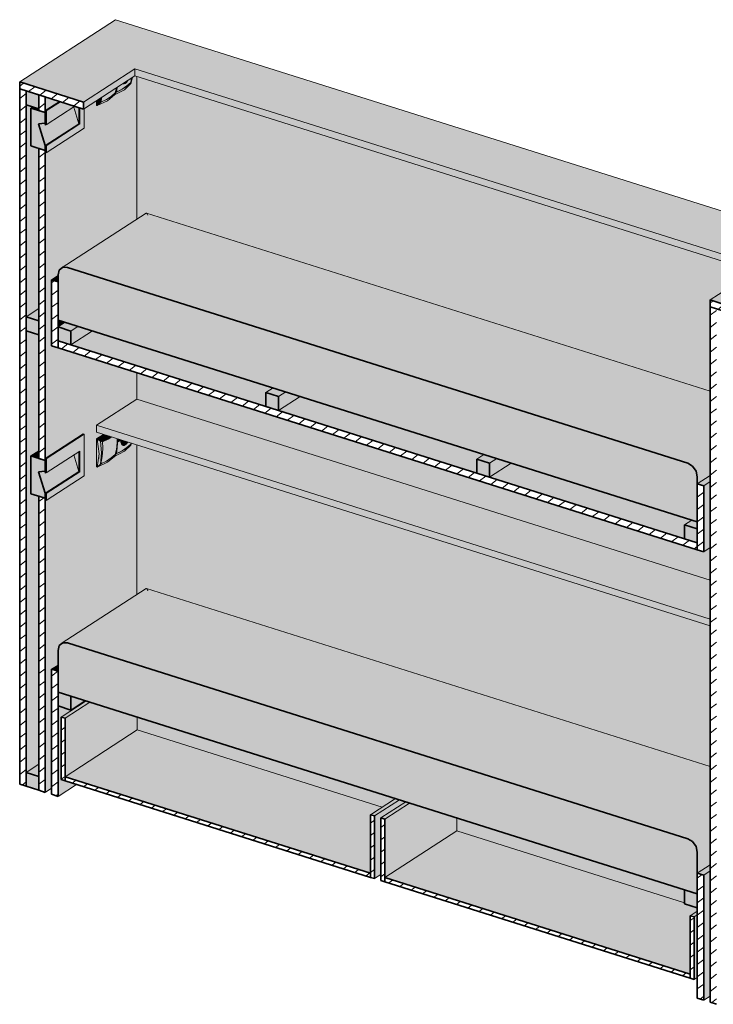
# Model space of a CAD drawing. Header units: centimetres. Extents: x 11682 to 15279, y -243 to 11866.
# Tile 10 of 13: x 13863 to 14041, y 1849 to 2101. Entities that reach past the tile are written whole.
import ezdxf

# ---------------------------------------------------------------- set-up
doc = ezdxf.new("R2010")
doc.units = ezdxf.units.CM
doc.layers.add('A-GENM', color=13, linetype='Continuous', lineweight=18)
doc.layers.add('E-ELEC-FIXT', color=91, linetype='Continuous', lineweight=18)
pattern_1 = [(37.662, (124843.323, 63795.087), (-1.449587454, 2.034158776), [])]

# ---------------------------------------------------------------- blocks, each defined once
blk = doc.blocks.new('FURN_Sp_Lozko 2-02Nrozk - E25-LZ-01-10197810-E25-LZ-02 Copy 1')
at = {"layer": 'A-GENM'}
for points in [[(16542.01, 2028.03), (16566.63, 2043.99), (16384.59, 2101.47), (16359.97, 2085.51), (16376.37, 2080.33), (16389.54, 2088.87), (16550.27, 2038.13), (16537.09, 2029.59), (16540.59, 2028.49)], [(16376.37, 2078.55), (16389.54, 2087.09), (16389.54, 2088.87), (16376.37, 2080.33), (16376.37, 2078.61)], [(16548.42, 2036.93), (16550.27, 2038.13), (16389.54, 2088.87), (16389.54, 2087.09), (16547.62, 2037.18)], [(16388.51, 2085.07), (16388.88, 2086.66), (16388.67, 2086.52), (16388.52, 2085.16), (16388.51, 2085.08)], [(16384.29, 2082.22), (16385.86, 2082.92), (16386.89, 2083.52), (16387.91, 2084.38), (16388.51, 2085.12), (16388.51, 2085.3), (16386.75, 2083.94), (16384.72, 2082.82), (16384.31, 2082.24)], [(16384.29, 2082.22), (16384.76, 2082.91), (16384.84, 2084.04), (16384.77, 2083.98), (16384.44, 2082.59), (16384.3, 2082.24)], [(16388.53, 2085.31), (16388.51, 2085.34), (16388.51, 2085.32)], [(16379.84, 2079.45), (16380.21, 2081.04), (16379.7, 2080.71), (16379.7, 2079.49), (16379.84, 2079.45)], [(16379.84, 2079.45), (16380.7, 2080.27), (16380.8, 2081.42), (16380.21, 2081.04), (16379.84, 2079.45)], [(16379.85, 2079.46), (16381.28, 2080.03), (16382.61, 2080.75), (16383.53, 2081.43), (16384.3, 2082.24), (16384.47, 2082.68), (16383.31, 2081.71), (16382.15, 2080.96), (16380.69, 2080.23), (16379.88, 2079.48)], [(16364.89, 2078.15), (16364.89, 2078.61), (16363.31, 2079.11), (16362.84, 2078.8), (16364.84, 2078.17)], [(16366.53, 2067.95), (16366.53, 2069.23), (16364.84, 2074.75), (16366.53, 2074.89), (16366.53, 2077.63), (16362.84, 2078.8), (16362.84, 2069.12), (16365.21, 2068.37)], [(16366.53, 2069.23), (16375.12, 2074.8), (16373.82, 2079.06), (16366.77, 2074.5), (16366.53, 2074.58), (16366.53, 2074.89), (16364.84, 2074.75), (16365.05, 2074.05)], [(16366.77, 2078.07), (16370.42, 2080.43), (16370.17, 2080.51), (16366.53, 2078.14)], [(16375.12, 2074.8), (16375.12, 2078.94), (16374.12, 2079.26), (16373.82, 2079.06), (16375.09, 2074.89)], [(16375.37, 2074.72), (16375.37, 2078.87), (16375.12, 2078.94), (16375.12, 2074.8)], [(16380.69, 2080.23), (16380.75, 2080.28), (16380.7, 2080.28), (16380.7, 2080.27)], [(16366.77, 2069.15), (16375.37, 2074.72), (16375.12, 2074.8), (16366.53, 2069.23)], [(16370.53, 2037.69), (16371.04, 2037.96), (16371.63, 2038.04), (16372.27, 2037.93), (16392.88, 2051.29), (16392.69, 2051.69), (16392.51, 2051.88), (16392.31, 2051.81), (16370.89, 2037.93)], [(16531.35, 1987.7), (16537.09, 1991.42), (16537.09, 2005.76), (16392.88, 2051.29), (16372.27, 2037.93), (16516.37, 1992.43)], [(16537.09, 2005.76), (16537.09, 2006.23), (16392.51, 2051.88), (16392.69, 2051.69), (16392.88, 2051.29), (16518.93, 2011.49)], [(16369.81, 2034.25), (16369.81, 2035.83), (16368.17, 2034.76)], [(16533.81, 1972.65), (16533.81, 1984.25), (16533.73, 1984.97), (16533.48, 1985.69), (16533.09, 1986.37), (16532.58, 1986.95), (16531.99, 1987.41), (16531.35, 1987.7), (16372.1, 2037.96), (16371.63, 2038.04), (16370.98, 2037.93), (16370.53, 2037.69), (16370.14, 2037.26), (16369.89, 2036.7), (16369.81, 2035.83), (16369.81, 2024.44), (16516.37, 1978.16)], [(16364.89, 2024.21), (16364.89, 2027.37), (16361.61, 2025.24), (16364.16, 2024.44)], [(16369.81, 2022.65), (16371.66, 2023.85), (16369.81, 2024.44)], [(16373.09, 2018.05), (16378.64, 2021.65), (16374.94, 2022.82), (16373.09, 2021.62), (16373.09, 2021.21)], [(16426.39, 2001.22), (16431.94, 2004.82), (16428.24, 2005.99), (16426.39, 2004.79)], [(16537.09, 1947.75), (16537.09, 1957.68), (16390, 2004.12), (16379.7, 1997.45), (16516.37, 1954.3)], [(16366.77, 1988.83), (16376.51, 1995.14), (16376.27, 1995.22), (16366.53, 1988.91)], [(16366.77, 1978.13), (16376.51, 1984.44), (16376.51, 1995.14), (16366.77, 1988.83), (16366.77, 1985.26), (16375.37, 1990.83), (16375.37, 1985.48), (16366.77, 1979.91), (16366.77, 1978.88)], [(16537.09, 1945.97), (16537.09, 1947.75), (16379.7, 1997.45), (16379.7, 1995.66), (16516.37, 1952.51)], [(16379.84, 1993.89), (16381.34, 1994.5), (16382.1, 1994.91), (16381.5, 1995.1), (16379.7, 1993.93)], [(16379.84, 1986.7), (16380.23, 1988.4), (16380.35, 1990.24), (16380.23, 1991.99), (16379.84, 1993.89), (16379.7, 1993.93), (16379.7, 1986.74), (16379.84, 1986.7)], [(16380.69, 1993.37), (16382.83, 1994.52), (16382.97, 1994.63), (16382.1, 1994.91), (16381.09, 1994.39), (16379.84, 1993.89), (16380.66, 1993.39)], [(16379.84, 1986.7), (16380.7, 1987.52), (16380.94, 1990.35), (16380.66, 1993.39), (16379.84, 1993.89), (16380.24, 1991.86), (16380.35, 1990.04), (16380.19, 1988.19), (16379.84, 1986.7)], [(16384.29, 1989.47), (16384.75, 1990.12), (16384.99, 1993.05), (16384.97, 1993.05), (16384.92, 1992.39), (16384.72, 1991.01), (16384.47, 1989.93), (16384.3, 1989.5)], [(16388.51, 1992.32), (16388.63, 1992.85), (16388.55, 1992.87), (16388.51, 1992.33)], [(16364.89, 1988.92), (16364.89, 1990.89), (16362.84, 1989.56), (16364.84, 1988.93)], [(16375.12, 1985.56), (16375.12, 1990.67), (16373.82, 1989.83), (16375.09, 1985.66)], [(16375.37, 1985.48), (16375.37, 1990.83), (16375.12, 1990.67), (16375.12, 1985.56)], [(16384.29, 1989.47), (16385.85, 1990.17), (16386.89, 1990.77), (16387.91, 1991.63), (16388.51, 1992.37), (16388.51, 1992.55), (16386.75, 1991.19), (16384.72, 1990.07), (16384.31, 1989.5)], [(16388.53, 1992.56), (16388.51, 1992.59), (16388.51, 1992.57)], [(16533.81, 1984.25), (16537.09, 1986.37), (16537.09, 1991.42), (16531.35, 1987.7), (16531.99, 1987.41), (16532.58, 1986.95), (16533.09, 1986.37), (16533.48, 1985.69), (16533.74, 1984.9)], [(16366.53, 1978.72), (16366.53, 1979.99), (16364.84, 1985.52), (16366.53, 1985.66), (16366.53, 1988.4), (16362.84, 1989.56), (16362.84, 1979.88), (16365.21, 1979.13)], [(16366.53, 1979.99), (16375.12, 1985.56), (16373.82, 1989.83), (16366.77, 1985.26), (16366.53, 1985.34), (16366.53, 1985.66), (16364.84, 1985.52), (16365.05, 1984.82)], [(16379.85, 1986.71), (16381.28, 1987.28), (16382.53, 1987.95), (16383.53, 1988.68), (16384.3, 1989.5), (16384.47, 1989.93), (16383.31, 1988.96), (16382.15, 1988.21), (16380.69, 1987.49), (16379.88, 1986.73)], [(16480.51, 1984.13), (16486.06, 1987.73), (16482.36, 1988.9), (16480.51, 1987.7), (16480.51, 1985.35)], [(16366.77, 1979.91), (16375.37, 1985.48), (16375.12, 1985.56), (16366.53, 1979.99)], [(16380.69, 1987.49), (16380.75, 1987.53), (16380.7, 1987.53), (16380.69, 1987.5)], [(16533.81, 1982.46), (16537.09, 1984.59), (16537.09, 1986.37), (16533.81, 1984.25)], [(16535.45, 1981.95), (16537.09, 1983.01), (16537.09, 1984.59), (16533.81, 1982.46)], [(16535.45, 1965), (16537.09, 1966.07), (16537.09, 1983.01), (16535.45, 1981.95), (16535.45, 1967.3)], [(16370.53, 1941.38), (16371.04, 1941.64), (16371.63, 1941.72), (16372.27, 1941.61), (16392.88, 1954.97), (16392.69, 1955.37), (16392.51, 1955.56), (16392.31, 1955.49), (16370.89, 1941.61)], [(16531.35, 1891.38), (16537.09, 1895.1), (16537.09, 1909.44), (16392.88, 1954.97), (16372.27, 1941.61), (16526.3, 1892.98)], [(16537.09, 1909.44), (16537.09, 1909.91), (16392.51, 1955.56), (16392.69, 1955.37), (16392.88, 1954.97), (16533.81, 1910.48)], [(16533.81, 1877.23), (16533.81, 1887.93), (16533.73, 1888.65), (16533.48, 1889.37), (16533.09, 1890.05), (16532.58, 1890.64), (16531.99, 1891.09), (16531.35, 1891.38), (16372.1, 1941.64), (16371.63, 1941.72), (16370.98, 1941.61), (16370.53, 1941.38), (16370.14, 1940.95), (16369.89, 1940.38), (16369.81, 1939.71), (16369.81, 1929.01), (16533.49, 1877.33)], [(16369.81, 1934.36), (16369.81, 1935.94), (16368.17, 1934.88)], [(16373.09, 1924.41), (16376.79, 1926.81), (16373.09, 1927.98)], [(16369.81, 1902.26), (16374.53, 1905.32), (16370.63, 1906.55), (16370.63, 1922.6), (16377.01, 1926.74), (16376.79, 1926.81), (16373.09, 1924.41), (16369.81, 1925.44), (16369.81, 1903.29)], [(16371.61, 1907.31), (16390.11, 1919.29), (16390.11, 1922.6), (16378, 1926.43), (16371.61, 1922.29), (16371.61, 1911.33)], [(16452.96, 1899.45), (16456.39, 1901.67), (16390.11, 1922.6), (16390.11, 1919.29), (16452.63, 1899.55)], [(16450.01, 1882.55), (16450.01, 1897.54), (16452.96, 1899.45), (16390.11, 1919.29), (16371.61, 1907.31), (16447.9, 1883.22)], [(16364.89, 1907.38), (16364.89, 1910.54), (16361.61, 1908.41)], [(16450.99, 1881.17), (16452.63, 1882.24), (16452.63, 1896.71), (16459.02, 1900.85), (16457.38, 1901.36), (16450.99, 1897.23), (16450.99, 1881.42)], [(16453.62, 1881.42), (16472.11, 1893.4), (16472.11, 1896.71), (16460, 1900.54), (16453.62, 1896.4), (16453.62, 1882.55)], [(16530.53, 1874.96), (16530.53, 1878.27), (16472.11, 1896.71), (16472.11, 1893.4), (16528.84, 1875.49)], [(16533.81, 1887.93), (16537.09, 1890.06), (16537.09, 1895.1), (16531.35, 1891.38), (16531.99, 1891.09), (16532.58, 1890.64), (16533.09, 1890.05), (16533.49, 1889.36), (16533.73, 1888.65)], [(16532.01, 1856.66), (16532.01, 1871.65), (16533.81, 1872.82), (16533.81, 1873.66), (16530.53, 1874.7), (16530.53, 1874.96), (16472.11, 1893.4), (16453.62, 1881.42), (16527.77, 1858)], [(16533.81, 1882.58), (16537.09, 1884.71), (16537.09, 1890.06), (16533.81, 1887.93), (16533.81, 1884.24)], [(16535.45, 1882.06), (16537.09, 1883.13), (16537.09, 1884.71), (16533.81, 1882.58)], [(16535.45, 1849.96), (16537.09, 1851.02), (16537.09, 1883.13), (16535.45, 1882.06), (16535.45, 1856.66)], [(16532.99, 1855.28), (16533.81, 1855.81), (16533.81, 1871.87), (16532.99, 1871.34), (16532.99, 1856.66)]]:
    blk.add_hatch(color=256, dxfattribs=at).paths.add_polyline_path(points)
h = blk.add_hatch(color=256, dxfattribs=at)
h.paths.add_polyline_path([(16366.53, 1903.29), (16368.17, 1904.36), (16368.17, 1934.88), (16369.81, 1935.94), (16369.81, 1939.71), (16369.89, 1940.38), (16370.16, 1940.97), (16370.53, 1941.38), (16390, 1954), (16390, 1992.41), (16388.63, 1992.84), (16388.5, 1992.32), (16387.71, 1991.43), (16386.86, 1990.76), (16385.68, 1990.07), (16384.29, 1989.47), (16383.47, 1988.63), (16382.42, 1987.89), (16381.19, 1987.24), (16379.84, 1986.7), (16379.7, 1986.74), (16379.7, 1993.93), (16381.5, 1995.1), (16379.7, 1995.66), (16379.7, 1997.45), (16390, 2004.12), (16390, 2010.93), (16368.17, 2017.82), (16368.17, 2034.76), (16369.81, 2035.83), (16369.81, 2036.03), (16369.89, 2036.7), (16370.14, 2037.26), (16370.53, 2037.69), (16390, 2050.32), (16390, 2086.94), (16389.54, 2087.09), (16388.88, 2086.66), (16388.5, 2085.07), (16387.71, 2084.18), (16386.86, 2083.51), (16385.68, 2082.82), (16384.29, 2082.22), (16383.47, 2081.38), (16382.42, 2080.64), (16381.16, 2079.98), (16379.84, 2079.45), (16379.7, 2079.49), (16379.7, 2080.71), (16376.51, 2078.64), (16376.51, 2073.68), (16366.77, 2067.36), (16366.53, 2067.44), (16366.53, 1988.91), (16376.27, 1995.22), (16376.51, 1995.14), (16376.51, 1984.44), (16366.77, 1978.13), (16366.53, 1978.21), (16366.53, 1904.85)])
h.paths.add_polyline_path([(16366.53, 2078.14), (16370.17, 2080.51), (16366.53, 2081.66), (16366.53, 2078.55)])
h = blk.add_hatch(color=256, dxfattribs=at)
h.paths.add_polyline_path([(16537.09, 1909.91), (16537.09, 1945.97), (16390, 1992.41), (16390, 1954), (16392.36, 1955.53), (16392.51, 1955.56), (16533.81, 1910.95)])
h.paths.add_polyline_path([(16537.09, 1957.68), (16537.09, 1966.07), (16535.45, 1965), (16390, 2010.93), (16390, 2004.12), (16520.46, 1962.93)])
h.paths.add_polyline_path([(16537.09, 2006.23), (16537.09, 2029.59), (16548.42, 2036.93), (16390, 2086.94), (16390, 2050.32), (16392.36, 2051.84), (16392.51, 2051.88), (16519.42, 2011.81)])
h = blk.add_hatch(dxfattribs=at)
h.set_pattern_fill('FP_5', color=256, style=0, pattern_type=2)
h.set_pattern_definition(pattern_1)
h.paths.add_polyline_path([(16542.01, 2026.25), (16542.01, 2028.03), (16537.09, 2029.59), (16537.09, 2027.8), (16541.8, 2026.32)])
h.paths.add_polyline_path([(16376.37, 2078.55), (16376.37, 2080.33), (16359.97, 2085.51), (16359.97, 2083.73), (16376.19, 2078.61)])
h = blk.add_hatch(dxfattribs=at)
h.set_pattern_fill('FP_5', color=256, style=0, pattern_type=2)
h.set_pattern_definition(pattern_1)
h.paths.add_polyline_path([(16361.61, 1904.85), (16361.61, 2083.21), (16359.97, 2083.73), (16359.97, 1905.36)])
h = blk.add_hatch(color=256, dxfattribs=at)
h.paths.add_polyline_path([(16384.75, 2082.86), (16384.98, 2083.02), (16384.76, 2082.91)])
h.paths.add_polyline_path([(16386.33, 2083.71), (16386.95, 2084.06), (16387.32, 2084.35), (16386.48, 2083.81)])
h = blk.add_hatch(color=256, dxfattribs=at)
h.paths.add_polyline_path([(16364.89, 1903.81), (16364.89, 1907.38), (16361.61, 1908.41), (16361.61, 1904.85)])
h.paths.add_polyline_path([(16364.89, 2020.64), (16364.89, 2024.21), (16361.61, 2025.24), (16361.61, 2021.68)])
h.paths.add_polyline_path([(16364.89, 2078.61), (16364.89, 2082.18), (16361.61, 2083.21), (16361.61, 2079.64), (16364.84, 2078.62)])
h = blk.add_hatch(dxfattribs=at)
h.set_pattern_fill('FP_5', color=256, style=0, pattern_type=2)
h.set_pattern_definition(pattern_1)
h.paths.add_polyline_path([(16366.53, 1903.29), (16366.53, 1978.72), (16364.89, 1979.23), (16364.89, 1903.81)])
h.paths.add_polyline_path([(16366.53, 1988.4), (16366.53, 2067.95), (16364.89, 2068.47), (16364.89, 1988.92)])
h.paths.add_polyline_path([(16366.53, 2077.63), (16366.53, 2081.66), (16364.89, 2082.18), (16364.89, 2078.15), (16365.16, 2078.07)])
h = blk.add_hatch(color=256, dxfattribs=at)
h.paths.add_polyline_path([(16361.61, 1908.41), (16364.89, 1910.54), (16364.89, 1979.23), (16362.84, 1979.88), (16362.84, 1989.56), (16364.89, 1990.89), (16364.89, 2020.64), (16361.61, 2021.68), (16361.61, 1917.4)])
h.paths.add_polyline_path([(16361.61, 2025.24), (16364.89, 2027.37), (16364.89, 2068.47), (16362.84, 2069.12), (16362.84, 2078.8), (16363.31, 2079.11), (16361.61, 2079.64), (16361.61, 2032.89)])
h = blk.add_hatch(color=256, dxfattribs=at)
h.paths.add_polyline_path([(16366.77, 2067.36), (16376.51, 2073.68), (16376.51, 2078.64), (16376.37, 2078.55), (16375.37, 2078.87), (16375.37, 2074.72), (16366.77, 2069.15), (16366.77, 2067.87)])
h.paths.add_polyline_path([(16366.77, 2074.5), (16374.12, 2079.26), (16370.42, 2080.43), (16366.77, 2078.07), (16366.77, 2074.72)])
h = blk.add_hatch(color=256, dxfattribs=at)
h.paths.add_polyline_path([(16366.77, 2067.36), (16366.77, 2069.15), (16366.53, 2069.23), (16366.53, 2067.44), (16366.6, 2067.42)])
h.paths.add_polyline_path([(16366.77, 2074.5), (16366.77, 2078.07), (16366.53, 2078.14), (16366.53, 2074.58)])
h = blk.add_hatch(dxfattribs=at)
h.set_pattern_fill('FP_5', color=256, style=0, pattern_type=2)
h.set_pattern_definition(pattern_1)
h.paths.add_polyline_path([(16369.81, 2017.3), (16369.81, 2034.25), (16368.17, 2034.76), (16368.17, 2017.82), (16368.58, 2017.69)])
h = blk.add_hatch(dxfattribs=at)
h.set_pattern_fill('FP_5', color=256, style=0, pattern_type=2)
h.set_pattern_definition(pattern_1)
h.paths.add_polyline_path([(16538.73, 1848.92), (16538.73, 2027.29), (16537.09, 2027.8), (16537.09, 1849.44)])
h = blk.add_hatch(color=256, dxfattribs=at)
h.paths.add_polyline_path([(16533.81, 1970.87), (16533.81, 1972.65), (16532.38, 1973.11), (16530.53, 1971.91), (16531.35, 1971.65)])
h.paths.add_polyline_path([(16480.51, 1987.7), (16482.36, 1988.9), (16479.08, 1989.94), (16477.23, 1988.74), (16480.51, 1987.7)])
h.paths.add_polyline_path([(16426.39, 2004.79), (16428.24, 2005.99), (16424.96, 2007.02), (16423.11, 2005.82)])
h.paths.add_polyline_path([(16373.09, 2021.62), (16374.94, 2022.82), (16371.66, 2023.85), (16369.81, 2022.65), (16372.44, 2021.82)])
h = blk.add_hatch(color=256, dxfattribs=at)
h.paths.add_polyline_path([(16533.81, 1967.3), (16533.81, 1970.87), (16530.53, 1971.91), (16530.53, 1968.34)])
h.paths.add_polyline_path([(16480.51, 1984.13), (16480.51, 1987.7), (16477.23, 1988.74), (16477.23, 1985.17)])
h.paths.add_polyline_path([(16426.39, 2001.22), (16426.39, 2004.79), (16423.11, 2005.82), (16423.11, 2002.26)])
h.paths.add_polyline_path([(16373.09, 2018.05), (16373.09, 2021.62), (16369.81, 2022.65), (16369.81, 2019.09)])
h = blk.add_hatch(color=256, dxfattribs=at)
h.paths.add_polyline_path([(16530.53, 1968.34), (16530.53, 1971.91), (16532.38, 1973.11), (16486.06, 1987.73), (16480.51, 1984.13), (16530.11, 1968.47)])
h.paths.add_polyline_path([(16477.23, 1985.17), (16477.23, 1988.74), (16479.08, 1989.94), (16431.94, 2004.82), (16426.39, 2001.22), (16476.67, 1985.35)])
h.paths.add_polyline_path([(16423.11, 2002.26), (16423.11, 2005.82), (16424.96, 2007.02), (16378.64, 2021.65), (16373.09, 2018.05), (16415.09, 2004.79)])
h = blk.add_hatch(dxfattribs=at)
h.set_pattern_fill('FP_5', color=256, style=0, pattern_type=2)
h.set_pattern_definition(pattern_1)
h.paths.add_polyline_path([(16533.81, 1965.52), (16533.81, 1967.3), (16369.81, 2019.09), (16369.81, 2017.3), (16528.17, 1967.3)])
h = blk.add_hatch(color=256, dxfattribs=at)
h.paths.add_polyline_path([(16384.75, 1990.12), (16384.98, 1990.27), (16384.76, 1990.17)])
h.paths.add_polyline_path([(16386.33, 1990.96), (16387, 1991.35), (16387.22, 1991.54), (16386.48, 1991.06)])
h = blk.add_hatch(color=256, dxfattribs=at)
h.paths.add_polyline_path([(16366.77, 1978.13), (16366.77, 1979.91), (16366.53, 1979.99), (16366.53, 1978.21)])
h.paths.add_polyline_path([(16366.77, 1985.26), (16366.77, 1988.83), (16366.53, 1988.91), (16366.53, 1985.34), (16366.59, 1985.32)])
h = blk.add_hatch(dxfattribs=at)
h.set_pattern_fill('FP_5', color=256, style=0, pattern_type=2)
h.set_pattern_definition(pattern_1)
h.paths.add_polyline_path([(16535.45, 1965), (16535.45, 1981.95), (16533.81, 1982.46), (16533.81, 1965.52)])
h = blk.add_hatch(dxfattribs=at)
h.set_pattern_fill('FP_5', color=256, style=0, pattern_type=2)
h.set_pattern_definition(pattern_1)
h.paths.add_polyline_path([(16369.81, 1902.26), (16369.81, 1934.36), (16368.17, 1934.88), (16368.17, 1902.78)])
h = blk.add_hatch(color=256, dxfattribs=at)
h.paths.add_polyline_path([(16533.81, 1873.66), (16533.81, 1877.23), (16530.53, 1878.27), (16530.53, 1874.7), (16533.49, 1873.77)])
h.paths.add_polyline_path([(16373.09, 1924.41), (16373.09, 1927.98), (16369.81, 1929.01), (16369.81, 1925.44), (16372.27, 1924.67)])
h = blk.add_hatch(color=256, dxfattribs=at)
h.paths.add_polyline_path([(16450.99, 1897.23), (16457.38, 1901.36), (16456.39, 1901.67), (16450.01, 1897.54)])
h.paths.add_polyline_path([(16371.61, 1922.29), (16378, 1926.43), (16377.01, 1926.74), (16370.63, 1922.6)])
h = blk.add_hatch(dxfattribs=at)
h.set_pattern_fill('FP_5', color=256, style=0, pattern_type=2)
h.set_pattern_definition(pattern_1)
h.paths.add_polyline_path([(16450.99, 1881.17), (16450.99, 1897.23), (16450.01, 1897.54), (16450.01, 1881.48), (16450.23, 1881.42)])
h.paths.add_polyline_path([(16371.61, 1906.24), (16371.61, 1922.29), (16370.63, 1922.6), (16370.63, 1906.55), (16371.25, 1906.35)])
h = blk.add_hatch(dxfattribs=at)
h.set_pattern_fill('FP_5', color=256, style=0, pattern_type=2)
h.set_pattern_definition(pattern_1)
h.paths.add_polyline_path([(16450.01, 1881.48), (16450.01, 1882.55), (16371.61, 1907.31), (16371.61, 1906.24), (16447.9, 1882.15)])
h = blk.add_hatch(color=256, dxfattribs=at)
h.paths.add_polyline_path([(16532.99, 1871.34), (16533.81, 1871.87), (16533.81, 1872.82), (16532.01, 1871.65)])
h.paths.add_polyline_path([(16453.62, 1896.4), (16460, 1900.54), (16459.02, 1900.85), (16452.63, 1896.71)])
h = blk.add_hatch(dxfattribs=at)
h.set_pattern_fill('FP_5', color=256, style=0, pattern_type=2)
h.set_pattern_definition(pattern_1)
h.paths.add_polyline_path([(16532.99, 1855.28), (16532.99, 1871.34), (16532.01, 1871.65), (16532.01, 1855.59)])
h.paths.add_polyline_path([(16453.62, 1880.34), (16453.62, 1896.4), (16452.63, 1896.71), (16452.63, 1880.66)])
h = blk.add_hatch(dxfattribs=at)
h.set_pattern_fill('FP_5', color=256, style=0, pattern_type=2)
h.set_pattern_definition(pattern_1)
h.paths.add_polyline_path([(16535.45, 1849.96), (16535.45, 1882.06), (16533.81, 1882.58), (16533.81, 1850.48)])
h = blk.add_hatch(dxfattribs=at)
h.set_pattern_fill('FP_5', color=256, style=0, pattern_type=2)
h.set_pattern_definition(pattern_1)
h.paths.add_polyline_path([(16532.01, 1855.59), (16532.01, 1856.66), (16453.62, 1881.42), (16453.62, 1880.34), (16528.62, 1856.66)])
for p, q in [((16384.59, 2101.47), (16359.97, 2085.51)), ((16566.63, 2043.99), (16384.59, 2101.47)), ((16376.37, 2080.33), (16389.54, 2088.87)), ((16389.54, 2087.09), (16389.54, 2088.87)), ((16389.54, 2088.87), (16550.27, 2038.13)), ((16389.54, 2087.09), (16376.37, 2078.55)), ((16388.89, 2086.66), (16388.51, 2085.07)), ((16548.42, 2036.93), (16389.54, 2087.09)), ((16390, 2050.32), (16390, 2086.94)), ((16384.91, 2084.02), (16384.75, 2082.86)), ((16388.06, 2084.88), (16388.53, 2085.31)), ((16388.53, 2085.31), (16388.5, 2085.32)), ((16388.5, 2085.32), (16388.53, 2085.31)), ((16388.51, 2085.07), (16388.53, 2085.31)), ((16388.51, 2085.16), (16388.51, 2085.07)), ((16388.53, 2085.31), (16388.59, 2085.71)), ((16379.84, 2079.45), (16380.22, 2081.04)), ((16380.85, 2081.39), (16380.69, 2080.23)), ((16384.75, 2082.86), (16384.29, 2082.22)), ((16384.29, 2082.22), (16384.75, 2082.86)), ((16384.29, 2082.22), (16384.47, 2082.68)), ((16384.47, 2082.68), (16384.29, 2082.22)), ((16384.75, 2082.86), (16386.01, 2083.49)), ((16363.31, 2079.11), (16362.84, 2078.8)), ((16366.53, 2078.14), (16370.17, 2080.51)), ((16370.42, 2080.43), (16366.77, 2078.07)), ((16366.77, 2074.5), (16374.12, 2079.26)), ((16373.82, 2079.06), (16375.12, 2074.8)), ((16375.12, 2074.8), (16375.12, 2078.94)), ((16375.12, 2074.8), (16375.12, 2078.94)), ((16375.37, 2078.87), (16375.37, 2074.72)), ((16376.51, 2073.68), (16376.51, 2078.64)), ((16379.7, 2080.71), (16379.7, 2079.49)), ((16379.7, 2079.49), (16379.84, 2079.45)), ((16379.84, 2079.45), (16379.7, 2079.49)), ((16380.69, 2080.23), (16379.84, 2079.45)), ((16380.44, 2080), (16380.69, 2080.23)), ((16380.69, 2080.23), (16380.95, 2080.35)), ((16366.53, 2069.23), (16375.12, 2074.8)), ((16366.53, 2069.23), (16375.12, 2074.8)), ((16375.37, 2074.72), (16366.77, 2069.15)), ((16366.77, 2067.36), (16376.51, 2073.68)), ((16375.12, 2074.8), (16375.37, 2074.72)), ((16392.39, 2051.87), (16370.64, 2037.77)), ((16537.09, 2006.23), (16392.49, 2051.88)), ((16550.27, 2038.13), (16537.09, 2029.59)), ((16369.81, 2035.83), (16368.17, 2034.76)), ((16361.61, 2025.24), (16364.89, 2027.37)), ((16371.66, 2023.85), (16369.81, 2022.65)), ((16373.09, 2021.62), (16374.94, 2022.82)), ((16378.64, 2021.65), (16373.09, 2018.05)), ((16390, 2004.12), (16390, 2010.93)), ((16424.96, 2007.02), (16423.11, 2005.82)), ((16426.39, 2004.79), (16428.24, 2005.99)), ((16390, 2004.12), (16379.7, 1997.45)), ((16537.09, 1957.68), (16390, 2004.12)), ((16431.94, 2004.82), (16426.39, 2001.22)), ((16366.53, 1988.91), (16376.27, 1995.22)), ((16376.51, 1995.14), (16366.77, 1988.83)), ((16376.51, 1995.14), (16376.27, 1995.22)), ((16376.51, 1984.44), (16376.51, 1995.14)), ((16379.7, 1997.45), (16537.09, 1947.75)), ((16379.7, 1995.66), (16379.7, 1997.45)), ((16537.09, 1945.97), (16379.7, 1995.66)), ((16381.5, 1995.1), (16379.7, 1993.93)), ((16379.7, 1993.93), (16379.7, 1986.74)), ((16379.84, 1993.89), (16379.7, 1993.93)), ((16379.7, 1993.93), (16379.84, 1993.89)), ((16379.84, 1993.89), (16382.13, 1994.9)), ((16379.84, 1993.89), (16380.69, 1993.37)), ((16380.69, 1993.37), (16380.41, 1993.54)), ((16388.66, 1992.83), (16388.51, 1992.32)), ((16388.53, 1992.56), (16388.58, 1992.86)), ((16364.89, 1990.89), (16362.84, 1989.56)), ((16366.77, 1985.26), (16375.37, 1990.83)), ((16375.12, 1985.56), (16375.12, 1990.67)), ((16375.12, 1985.56), (16375.12, 1990.67)), ((16375.37, 1990.83), (16375.37, 1985.48)), ((16384.75, 1990.12), (16384.29, 1989.47)), ((16384.29, 1989.47), (16384.75, 1990.12)), ((16384.75, 1990.12), (16386.01, 1990.74)), ((16388.06, 1992.13), (16388.53, 1992.56)), ((16388.53, 1992.56), (16388.5, 1992.57)), ((16388.5, 1992.57), (16388.53, 1992.56)), ((16388.51, 1992.32), (16388.53, 1992.56)), ((16388.51, 1992.41), (16388.51, 1992.32)), ((16390, 1954), (16390, 1992.41)), ((16373.82, 1989.83), (16375.12, 1985.56)), ((16380.69, 1987.49), (16380.95, 1987.6)), ((16384.29, 1989.47), (16384.47, 1989.93)), ((16384.47, 1989.93), (16384.29, 1989.47)), ((16479.08, 1989.94), (16477.23, 1988.74)), ((16480.51, 1987.7), (16482.36, 1988.9)), ((16486.06, 1987.73), (16480.51, 1984.13)), ((16366.53, 1979.99), (16375.12, 1985.56)), ((16366.53, 1979.99), (16375.12, 1985.56)), ((16375.37, 1985.48), (16366.77, 1979.91)), ((16375.12, 1985.56), (16375.37, 1985.48)), ((16379.7, 1986.74), (16379.84, 1986.7)), ((16379.84, 1986.7), (16379.7, 1986.74)), ((16380.69, 1987.49), (16379.84, 1986.7)), ((16380.44, 1987.25), (16380.69, 1987.49)), ((16366.77, 1978.13), (16376.51, 1984.44)), ((16537.09, 1984.59), (16533.81, 1982.46)), ((16535.45, 1981.95), (16537.09, 1983.01)), ((16532.38, 1973.11), (16530.53, 1971.91)), ((16537.09, 1966.07), (16535.45, 1965)), ((16392.39, 1955.55), (16370.64, 1941.45)), ((16537.09, 1909.91), (16392.49, 1955.57)), ((16368.17, 1934.88), (16369.81, 1935.94)), ((16377.01, 1926.74), (16370.63, 1922.6)), ((16371.61, 1922.29), (16378, 1926.43)), ((16376.79, 1926.81), (16373.09, 1924.41)), ((16390.11, 1919.29), (16390.11, 1922.6)), ((16390.11, 1919.29), (16371.61, 1907.31)), ((16452.96, 1899.45), (16390.11, 1919.29)), ((16361.61, 1908.41), (16364.89, 1910.54)), ((16366.53, 1903.29), (16368.17, 1904.36)), ((16374.53, 1905.32), (16369.81, 1902.26)), ((16456.39, 1901.67), (16450.01, 1897.54)), ((16450.99, 1897.23), (16457.38, 1901.36)), ((16459.02, 1900.85), (16452.63, 1896.71)), ((16453.62, 1896.4), (16460, 1900.54)), ((16472.11, 1893.4), (16472.11, 1896.71)), ((16472.11, 1893.4), (16453.62, 1881.42)), ((16530.53, 1874.96), (16472.11, 1893.4)), ((16533.81, 1882.58), (16537.09, 1884.71)), ((16452.63, 1882.24), (16450.99, 1881.17)), ((16535.45, 1882.06), (16537.09, 1883.13)), ((16533.81, 1872.82), (16532.01, 1871.65)), ((16532.99, 1871.34), (16533.81, 1871.87)), ((16533.81, 1855.81), (16532.99, 1855.28)), ((16537.09, 1851.02), (16535.45, 1849.96))]:
    blk.add_line(p, q, dxfattribs=at)
at = {"layer": 'A-GENM', "lineweight": 35}
for p, q in [((16376.37, 2080.33), (16359.97, 2085.51)), ((16359.97, 2085.51), (16359.97, 2083.73)), ((16361.61, 2083.21), (16359.97, 2083.73)), ((16359.97, 2083.73), (16359.97, 1905.36)), ((16359.97, 2083.73), (16376.37, 2078.55)), ((16361.61, 1904.85), (16361.61, 2083.21)), ((16361.61, 2083.21), (16361.61, 2079.64)), ((16364.89, 2082.18), (16361.61, 2083.21)), ((16366.53, 2081.66), (16364.89, 2082.18)), ((16364.89, 2082.18), (16364.89, 2078.15)), ((16364.89, 2078.61), (16364.89, 2082.18)), ((16366.53, 2077.63), (16366.53, 2081.66)), ((16361.61, 2079.64), (16364.89, 2078.61)), ((16366.53, 2077.63), (16362.84, 2078.8)), ((16362.84, 2078.8), (16362.84, 2069.12)), ((16376.37, 2078.55), (16376.37, 2080.33)), ((16364.89, 2078.15), (16366.53, 2077.63)), ((16366.77, 2078.07), (16366.53, 2078.14)), ((16366.53, 2078.14), (16366.53, 2074.58)), ((16366.53, 2074.89), (16366.53, 2077.63)), ((16366.77, 2074.5), (16366.77, 2078.07)), ((16364.84, 2074.75), (16366.53, 2074.89)), ((16366.53, 2069.23), (16364.84, 2074.75)), ((16366.53, 2074.58), (16366.77, 2074.5)), ((16362.84, 2069.12), (16366.53, 2067.95)), ((16366.53, 2067.95), (16364.89, 2068.47)), ((16364.89, 2068.47), (16364.89, 1988.92)), ((16366.53, 2067.95), (16366.53, 2069.23)), ((16366.77, 2069.15), (16366.53, 2069.23)), ((16366.53, 2069.23), (16366.53, 2067.44)), ((16366.77, 2067.36), (16366.77, 2069.15)), ((16366.53, 1988.4), (16366.53, 2067.95)), ((16366.53, 2067.44), (16366.77, 2067.36)), ((16369.81, 2036.03), (16369.81, 2024.44)), ((16531.35, 1987.7), (16372.27, 2037.93)), ((16369.81, 2034.25), (16368.17, 2034.76)), ((16368.17, 2034.76), (16368.17, 2017.82)), ((16369.81, 2017.3), (16369.81, 2034.25)), ((16542.01, 2028.03), (16537.09, 2029.59)), ((16537.09, 2029.59), (16537.09, 2027.8)), ((16538.73, 2027.29), (16537.09, 2027.8)), ((16537.09, 2027.8), (16537.09, 1849.44)), ((16537.09, 2027.8), (16542.01, 2026.25)), ((16361.61, 2025.24), (16361.61, 2021.68)), ((16364.89, 2024.21), (16361.61, 2025.24)), ((16364.89, 2020.64), (16364.89, 2024.21)), ((16369.81, 2024.44), (16533.81, 1972.65)), ((16361.61, 2021.68), (16364.89, 2020.64)), ((16373.09, 2021.62), (16369.81, 2022.65)), ((16369.81, 2022.65), (16369.81, 2019.09)), ((16373.09, 2018.05), (16373.09, 2021.62)), ((16369.81, 2019.09), (16373.09, 2018.05)), ((16533.81, 1967.3), (16369.81, 2019.09)), ((16369.81, 2019.09), (16369.81, 2017.3)), ((16368.17, 2017.82), (16369.81, 2017.3)), ((16369.81, 2017.3), (16533.81, 1965.52)), ((16426.39, 2004.79), (16423.11, 2005.82)), ((16423.11, 2005.82), (16423.11, 2002.26)), ((16426.39, 2001.22), (16426.39, 2004.79)), ((16423.11, 2002.26), (16426.39, 2001.22)), ((16366.53, 1988.4), (16362.84, 1989.56)), ((16362.84, 1989.56), (16362.84, 1979.88)), ((16364.89, 1988.92), (16366.53, 1988.4)), ((16366.77, 1988.83), (16366.53, 1988.91)), ((16366.53, 1988.91), (16366.53, 1985.34)), ((16366.53, 1985.66), (16366.53, 1988.4)), ((16366.77, 1985.26), (16366.77, 1988.83)), ((16480.51, 1987.7), (16477.23, 1988.74)), ((16477.23, 1988.74), (16477.23, 1985.17)), ((16480.51, 1984.13), (16480.51, 1987.7)), ((16364.84, 1985.52), (16366.53, 1985.66)), ((16366.53, 1979.99), (16364.84, 1985.52)), ((16366.53, 1985.34), (16366.77, 1985.26)), ((16477.23, 1985.17), (16480.51, 1984.13)), ((16533.81, 1972.65), (16533.81, 1984.25)), ((16366.53, 1978.72), (16366.53, 1979.99)), ((16366.77, 1979.91), (16366.53, 1979.99)), ((16366.53, 1979.99), (16366.53, 1978.21)), ((16535.45, 1981.95), (16533.81, 1982.46)), ((16533.81, 1982.46), (16533.81, 1965.52)), ((16535.45, 1965), (16535.45, 1981.95)), ((16362.84, 1979.88), (16366.53, 1978.72)), ((16366.53, 1978.72), (16364.89, 1979.23)), ((16364.89, 1979.23), (16364.89, 1903.81)), ((16366.53, 1903.29), (16366.53, 1978.72)), ((16366.53, 1978.21), (16366.77, 1978.13)), ((16366.77, 1978.13), (16366.77, 1979.91)), ((16533.81, 1970.87), (16530.53, 1971.91)), ((16530.53, 1971.91), (16530.53, 1968.34)), ((16533.81, 1967.3), (16533.81, 1970.87)), ((16530.53, 1968.34), (16533.81, 1967.3)), ((16533.81, 1965.52), (16533.81, 1967.3)), ((16533.81, 1965.52), (16535.45, 1965)), ((16369.81, 1939.71), (16369.81, 1929.01)), ((16531.35, 1891.38), (16372.27, 1941.61)), ((16368.17, 1934.88), (16368.17, 1902.78)), ((16369.81, 1934.36), (16368.17, 1934.88)), ((16369.81, 1902.26), (16369.81, 1934.36)), ((16369.81, 1929.01), (16533.81, 1877.23)), ((16373.09, 1927.98), (16369.81, 1929.01)), ((16369.81, 1929.01), (16369.81, 1925.44)), ((16373.09, 1924.41), (16373.09, 1927.98)), ((16369.81, 1925.44), (16373.09, 1924.41)), ((16371.61, 1922.29), (16370.63, 1922.6)), ((16370.63, 1922.6), (16370.63, 1906.55)), ((16371.61, 1906.24), (16371.61, 1922.29)), ((16361.61, 1908.41), (16361.61, 1904.85)), ((16364.89, 1907.38), (16361.61, 1908.41)), ((16364.89, 1903.81), (16364.89, 1907.38)), ((16450.01, 1882.55), (16371.61, 1907.31)), ((16371.61, 1907.31), (16371.61, 1906.24)), ((16359.97, 1905.36), (16361.61, 1904.85)), ((16361.61, 1904.85), (16364.89, 1903.81)), ((16370.63, 1906.55), (16371.61, 1906.24)), ((16371.61, 1906.24), (16450.01, 1881.48)), ((16364.89, 1903.81), (16366.53, 1903.29)), ((16368.17, 1902.78), (16369.81, 1902.26)), ((16450.99, 1897.23), (16450.01, 1897.54)), ((16450.01, 1897.54), (16450.01, 1881.48)), ((16450.99, 1881.17), (16450.99, 1897.23)), ((16453.62, 1896.4), (16452.63, 1896.71)), ((16452.63, 1896.71), (16452.63, 1880.66)), ((16453.62, 1880.34), (16453.62, 1896.4)), ((16533.81, 1877.23), (16533.81, 1887.93)), ((16450.01, 1881.48), (16450.01, 1882.55)), ((16533.81, 1882.58), (16533.81, 1850.48)), ((16535.45, 1882.06), (16533.81, 1882.58)), ((16535.45, 1849.96), (16535.45, 1882.06)), ((16450.01, 1881.48), (16450.99, 1881.17)), ((16452.63, 1880.66), (16453.62, 1880.34)), ((16532.01, 1856.66), (16453.62, 1881.42)), ((16453.62, 1881.42), (16453.62, 1880.34)), ((16453.62, 1880.34), (16532.01, 1855.59)), ((16533.81, 1877.23), (16530.53, 1878.27)), ((16530.53, 1878.27), (16530.53, 1874.7)), ((16533.81, 1873.66), (16533.81, 1877.23)), ((16530.53, 1874.7), (16533.81, 1873.66)), ((16532.99, 1871.34), (16532.01, 1871.65)), ((16532.01, 1871.65), (16532.01, 1855.59)), ((16532.99, 1855.28), (16532.99, 1871.34)), ((16532.01, 1855.59), (16532.01, 1856.66)), ((16532.01, 1855.59), (16532.99, 1855.28)), ((16533.81, 1850.48), (16535.45, 1849.96)), ((16537.09, 1849.44), (16538.73, 1848.92))]:
    blk.add_line(p, q, dxfattribs=at)
at = {"layer": 'A-GENM'}
for points in [[(16388.51, 2085.07, 0), (16386.86, 2083.51, 0), (16384.29, 2082.22, 0)], [(16386.37, 2083.7, 0), (16386.89, 2084.01, 0), (16387.37, 2084.34, 0)], [(16384.29, 2082.22, 0), (16382.52, 2080.69, 0), (16379.84, 2079.45, 0)], [(16382.74, 2081.32, 0), (16382.83, 2081.38, 0), (16382.92, 2081.44, 0)], [(16392.36, 2051.84, 0), (16392.51, 2051.88, 0), (16392.69, 2051.69, 0), (16392.88, 2051.29, 0)], [(16379.84, 1986.7, 0), (16380.36, 1990.13, 0), (16379.84, 1993.89, 0)], [(16382.99, 1994.63, 0), (16382.83, 1994.52, 0), (16380.69, 1993.37, 0)], [(16380.69, 1993.37, 0), (16380.94, 1990.35, 0), (16380.69, 1987.49, 0)], [(16385, 1993.26, 0), (16385, 1992.98, 0), (16384.75, 1990.12, 0)], [(16388.51, 1992.32, 0), (16386.86, 1990.76, 0), (16384.29, 1989.47, 0)], [(16386.37, 1990.95, 0), (16386.89, 1991.26, 0), (16387.37, 1991.59, 0)], [(16384.29, 1989.47, 0), (16382.52, 1987.94, 0), (16379.84, 1986.7, 0)], [(16382.74, 1988.57, 0), (16382.83, 1988.63, 0), (16382.92, 1988.69, 0)], [(16392.36, 1955.53, 0), (16392.51, 1955.56, 0), (16392.69, 1955.37, 0), (16392.88, 1954.97, 0)]]:
    blk.add_polyline3d(points, dxfattribs=at)
at = {"layer": 'A-GENM', "lineweight": 35}
for points in [[(16372.27, 2037.93, 0), (16371.04, 2037.96, 0), (16370.14, 2037.26, 0), (16369.81, 2036.03, 0)], [(16533.81, 1984.25, 0), (16533.48, 1985.69, 0), (16532.58, 1986.95, 0), (16531.35, 1987.7, 0)], [(16372.27, 1941.61, 0), (16371.04, 1941.64, 0), (16370.14, 1940.95, 0), (16369.81, 1939.71, 0)], [(16533.81, 1887.93, 0), (16533.48, 1889.37, 0), (16532.58, 1890.64, 0), (16531.35, 1891.38, 0)]]:
    blk.add_polyline3d(points, dxfattribs=at)
blk = doc.blocks.new('KONTAKT-SIMON_Łącznik_jednobiegunowy_BASIC_zaciski_śrubowe - Kolor modułu - Biały-9376182-E25-LZ-02 Copy 1')
at = {"layer": 'E-ELEC-FIXT'}
for points in [[(16380.76, 1987.53), (16381.1, 1989.17), (16381.23, 1990.24), (16381.28, 1991.92), (16381.22, 1993.16), (16380.69, 1993.37), (16380.94, 1990.35), (16380.7, 1987.55), (16380.75, 1987.53)], [(16381.22, 1993.16), (16382.83, 1993.97), (16383.56, 1994.44), (16382.97, 1994.63), (16382.79, 1994.5), (16380.7, 1993.37), (16381.12, 1993.2)], [(16380.76, 1987.53), (16382.21, 1988.24), (16383.59, 1989.17), (16384.48, 1989.95), (16384.82, 1991.59), (16384.92, 1992.63), (16384.04, 1991.86), (16383.33, 1991.35), (16382.15, 1990.68), (16381.23, 1990.24), (16381, 1988.63), (16380.79, 1987.67)], [(16381.23, 1990.24), (16382.53, 1990.88), (16383.58, 1991.53), (16384.3, 1992.07), (16384.95, 1992.65), (16384.99, 1993.99), (16383.56, 1994.44), (16382.64, 1993.85), (16381.22, 1993.16), (16381.28, 1991.35), (16381.26, 1990.85)]]:
    blk.add_hatch(color=256, dxfattribs=at).paths.add_polyline_path(points)
for p, q in [((16380.69, 1993.37), (16381.22, 1993.16)), ((16385.01, 1993.99), (16384.95, 1992.65)), ((16380.27, 1988.92), (16380.3, 1989.24)), ((16380.76, 1987.53), (16380.7, 1987.55))]:
    blk.add_line(p, q, dxfattribs=at)
for points in [[(16381.22, 1993.16, 0), (16382.67, 1993.87, 0), (16383.58, 1994.44, 0)], [(16381.23, 1990.24, 0), (16381.29, 1991.66, 0), (16381.22, 1993.16, 0)], [(16384.95, 1992.65, 0), (16384.78, 1991.29, 0), (16384.48, 1989.94, 0)], [(16380.76, 1987.53, 0), (16381.06, 1988.88, 0), (16381.23, 1990.24, 0)], [(16384.48, 1989.94, 0), (16383.46, 1989.05, 0), (16382.21, 1988.24, 0), (16380.76, 1987.53, 0)]]:
    blk.add_polyline3d(points, dxfattribs=at)
blk = doc.blocks.new('KONTAKT-SIMON_Gniazdo_wtyczkowe_BASIC - Kolor modułu - Biały-9376240-E25-LZ-02 Copy 1')
at = {"layer": 'E-ELEC-FIXT'}
for points in [[(16384.79, 1990.17), (16384.98, 1991.69), (16385.02, 1993.3), (16384.99, 1993.54), (16384.99, 1993.05), (16384.99, 1992.84), (16384.78, 1990.18)], [(16385.03, 1993), (16385.91, 1993.42), (16385.94, 1993.69), (16385.01, 1993.98), (16385.01, 1993.54), (16385.03, 1993)], [(16386.82, 1993.11), (16386.68, 1993.26), (16386.76, 1993.43), (16385.94, 1993.69), (16385.92, 1993.4), (16386.81, 1993.12)], [(16386, 1992.84), (16386.28, 1993.11), (16386.36, 1993.26), (16385.92, 1993.4), (16385.96, 1992.98)], [(16386.48, 1992.26), (16386.75, 1992.26), (16387.04, 1992.39), (16387.42, 1992.75), (16387.69, 1993.14), (16387.06, 1993.34), (16386.96, 1993.19), (16386.95, 1993.18), (16386.94, 1993.13), (16386.84, 1993.13), (16386.81, 1993.12), (16386.37, 1993.23), (16386.18, 1993), (16386, 1992.83), (16386.08, 1992.62), (16386.26, 1992.38), (16386.48, 1992.26)], [(16386.82, 1993.11), (16386.85, 1993.14), (16386.96, 1993.14), (16386.96, 1993.19), (16386.99, 1993.2), (16387.01, 1993.31), (16386.96, 1993.37), (16386.75, 1993.41), (16386.67, 1993.24), (16386.81, 1993.12)], [(16387.02, 1993.27), (16387.06, 1993.34), (16386.99, 1993.36), (16387.01, 1993.31)]]:
    blk.add_hatch(color=256, dxfattribs=at).paths.add_polyline_path(points)
h = blk.add_hatch(color=256, dxfattribs=at)
h.paths.add_polyline_path([(16384.79, 1990.17), (16386.33, 1990.96), (16387.66, 1991.86), (16388.51, 1992.59), (16388.53, 1992.88), (16387.69, 1993.14), (16387.52, 1992.88), (16387.34, 1992.64), (16387.04, 1992.39), (16386.75, 1992.26), (16386.44, 1992.28), (16386.23, 1992.42), (16386.07, 1992.64), (16385.94, 1993.11), (16385.89, 1993.41), (16385.03, 1992.99), (16384.94, 1991.31), (16384.8, 1990.23)])
h.paths.add_polyline_path([(16386.07, 1991.52), (16386.07, 1991.52), (16386.09, 1991.53)])
for p, q in [((16385.03, 1993), (16385.02, 1993.84)), ((16385.91, 1993.42), (16385.93, 1993.69)), ((16385.92, 1993.36), (16386.74, 1993.1)), ((16386.74, 1993.1), (16386.95, 1993.13)), ((16388.56, 1992.87), (16388.51, 1992.59)), ((16384.79, 1990.17), (16384.76, 1990.19))]:
    blk.add_line(p, q, dxfattribs=at)
for points in [[(16384.79, 1990.17, 0), (16384.98, 1991.58, 0), (16385.03, 1993, 0)], [(16387.69, 1993.13, 0), (16387.61, 1993, 0), (16387.34, 1992.64, 0), (16387.04, 1992.39, 0), (16386.75, 1992.26, 0), (16386.48, 1992.26, 0), (16386.25, 1992.39, 0), (16386.07, 1992.64, 0), (16385.95, 1992.99, 0), (16385.91, 1993.42, 0)], [(16386, 1992.83, 0), (16386.19, 1993, 0), (16386.39, 1993.24, 0)], [(16387.05, 1993.34, 0), (16387.05, 1993.25, 0), (16386.95, 1993.13, 0)], [(16388.51, 1992.59, 0), (16387.49, 1991.72, 0), (16386.25, 1990.91, 0), (16384.79, 1990.17, 0)]]:
    blk.add_polyline3d(points, dxfattribs=at)
blk = doc.blocks.new('KONTAKT-SIMON_Łącznik_jednobiegunowy_BASIC_zaciski_śrubowe - Kolor modułu - Biały-V8-E25-LZ-02 Copy 1')
at = {"layer": 'E-ELEC-FIXT'}
for points in [[(16380.76, 2080.28), (16382.21, 2080.99), (16383.46, 2081.8), (16384.48, 2082.7), (16384.76, 2083.99), (16381.05, 2081.58), (16380.79, 2080.42)], [(16380.76, 2080.28), (16381.05, 2081.58), (16380.8, 2081.42), (16380.71, 2080.3), (16380.75, 2080.28)]]:
    blk.add_hatch(color=256, dxfattribs=at).paths.add_polyline_path(points)
for p, q in [((16384.77, 2084), (16384.48, 2082.69)), ((16380.76, 2080.28), (16381.05, 2081.58)), ((16380.76, 2080.28), (16380.7, 2080.3))]:
    blk.add_line(p, q, dxfattribs=at)
blk.add_polyline3d([(16384.48, 2082.69, 0), (16383.46, 2081.8, 0), (16382.21, 2080.99, 0), (16380.76, 2080.28, 0)], dxfattribs=at)
blk = doc.blocks.new('KONTAKT-SIMON_Gniazdo_wtyczkowe_BASIC - Kolor modułu - Biały-V9-E25-LZ-02 Copy 1')
at = {"layer": 'E-ELEC-FIXT'}
h = blk.add_hatch(color=256, dxfattribs=at)
h.paths.add_polyline_path([(16384.79, 2082.92), (16386.33, 2083.71), (16387.62, 2084.58), (16388.52, 2085.36), (16388.67, 2086.52), (16387.69, 2085.89), (16387.52, 2085.63), (16387.29, 2085.36), (16387.04, 2085.14), (16386.75, 2085.01), (16386.44, 2085.03), (16386.4, 2085.05), (16384.95, 2084.11), (16384.8, 2082.96)])
h.paths.add_polyline_path([(16386.07, 2084.27), (16386.07, 2084.27), (16386.09, 2084.28)])
for points in [[(16384.79, 2082.92), (16384.93, 2084.1), (16384.85, 2084.04), (16384.78, 2082.93)], [(16386.48, 2085.01), (16386.75, 2085.01), (16387.04, 2085.14), (16387.42, 2085.49), (16387.69, 2085.89), (16386.4, 2085.05), (16386.48, 2085.01)]]:
    blk.add_hatch(color=256, dxfattribs=at).paths.add_polyline_path(points)
for p, q in [((16388.68, 2086.52), (16388.51, 2085.34)), ((16384.79, 2082.92), (16384.96, 2084.11)), ((16384.79, 2082.92), (16384.76, 2082.94))]:
    blk.add_line(p, q, dxfattribs=at)
for points in [[(16388.51, 2085.34, 0), (16387.49, 2084.47, 0), (16386.25, 2083.66, 0), (16384.79, 2082.92, 0)], [(16387.69, 2085.88, 0), (16387.61, 2085.75, 0), (16387.34, 2085.39, 0), (16387.04, 2085.14, 0), (16386.75, 2085.01, 0), (16386.48, 2085.01, 0), (16386.39, 2085.04, 0)]]:
    blk.add_polyline3d(points, dxfattribs=at)

msp = doc.modelspace()

# ---------------------------------------------------------------- block references
at = {"layer": 'A-GENM'}
msp.add_blockref('FURN_Sp_Lozko 2-02Nrozk - E25-LZ-01-10197810-E25-LZ-02 Copy 1', (-2496.72, 0), dxfattribs=at)
at = {"layer": 'E-ELEC-FIXT'}
for name in ['KONTAKT-SIMON_Gniazdo_wtyczkowe_BASIC - Kolor modułu - Biały-V9-E25-LZ-02 Copy 1', 'KONTAKT-SIMON_Łącznik_jednobiegunowy_BASIC_zaciski_śrubowe - Kolor modułu - Biały-V8-E25-LZ-02 Copy 1', 'KONTAKT-SIMON_Łącznik_jednobiegunowy_BASIC_zaciski_śrubowe - Kolor modułu - Biały-9376182-E25-LZ-02 Copy 1', 'KONTAKT-SIMON_Gniazdo_wtyczkowe_BASIC - Kolor modułu - Biały-9376240-E25-LZ-02 Copy 1']:
    msp.add_blockref(name, (-2496.72, 0), dxfattribs=at)

doc.saveas('drawing.dxf')
